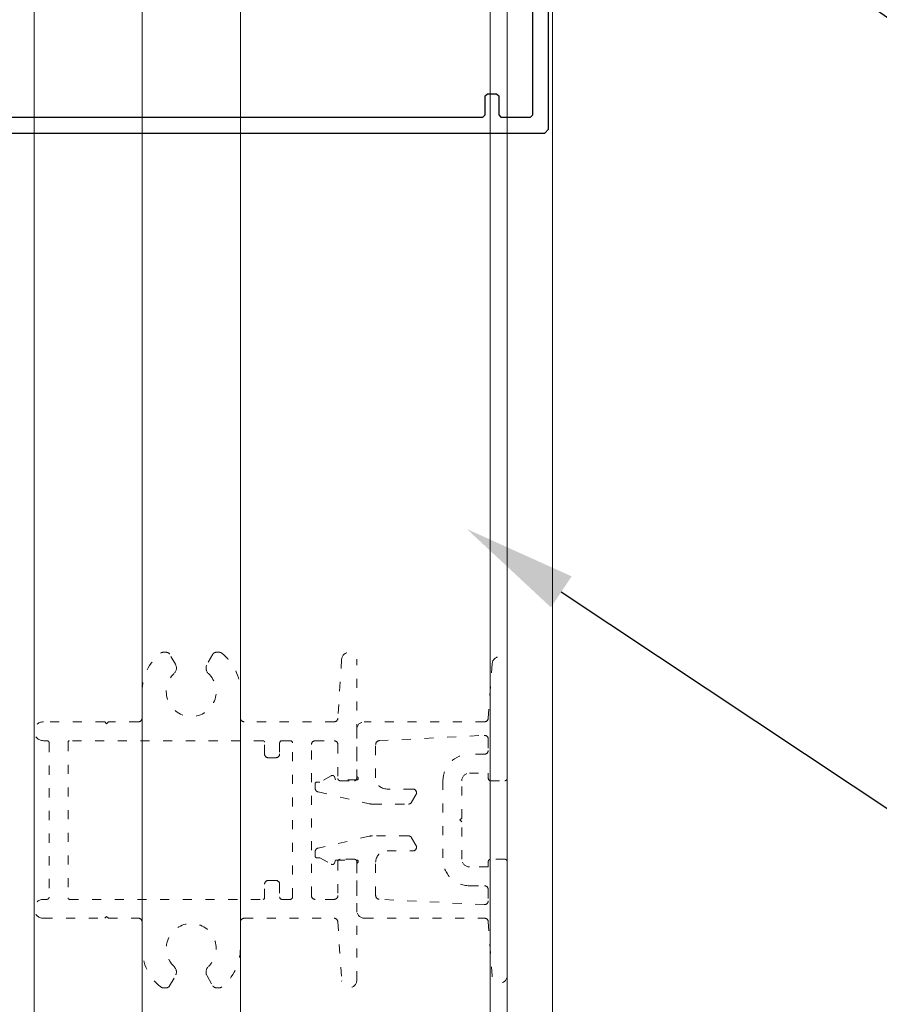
# Model space of a CAD drawing. Extents: x 4615668 to 9294084, y 5325188 to 10688993.
# Tile 191 of 256: x 4635739 to 4635750, y 5332278 to 5332291. Entities that reach past the tile are written whole.
import ezdxf
from ezdxf import colors
from ezdxf.entities.mleader import LeaderData, LeaderLine
from ezdxf.math import Vec2, Vec3

# ---------------------------------------------------------------- set-up
doc = ezdxf.new("R2010")
doc.units = 0
doc.header["$MEASUREMENT"] = 0
doc.linetypes.add('ACAD_ISO03W100', pattern=[30, 12, -18])
for name, color, linetype, lineweight in [('.kotwy', 6, 'Continuous', 5), ('00_przerywana', 10, 'ACAD_ISO03W100', 5), ('A_wymiary', 152, 'Continuous', 5), ('Wymiat 100', 251, 'Continuous', 5)]:
    doc.layers.add(name, color=color, linetype=linetype, lineweight=lineweight)
doc.layers.add('CrossSectionsProfils', color=7, linetype='Continuous')
doc.layers.add('OPIS', color=7, linetype='Continuous')
doc.styles.get("Standard").update_dxf_attribs({"font": 'txt.shx'})

# ---------------------------------------------------------------- blocks, each defined once
blk = doc.blocks.new('K43_2153_X', base_point=(858.06159, 1427.403375))
at = {"layer": 'CrossSectionsProfils', "flags": 128}
for points in [[(853.3594199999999, 1452.40358), (853.0594199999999, 1452.10358), (853.0594199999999, 1449.90349), (853.5594199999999, 1449.40349), (854.0594199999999, 1449.40349), (854.0594199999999, 1450.90326), (856.0594199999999, 1450.90326), (856.0594199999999, 1447.15326), (856.3094199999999, 1446.90326), (856.0594199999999, 1446.65326), (856.0594199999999, 1442.90326), (854.0594199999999, 1442.90326), (854.0594199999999, 1444.40349), (853.5594199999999, 1444.40349), (853.0594199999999, 1443.90349), (853.0594199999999, 1440.40326), (854.0594199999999, 1440.40326), (854.0594199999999, 1441.40326), (856.0594199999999, 1441.40326), (856.0594199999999, 1433.90338), (855.5594199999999, 1433.40338), (838.3615900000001, 1433.40338), (838.06159, 1433.10338), (838.06159, 1431.40338), (838.56159, 1430.90338), (839.56159, 1430.90338), (839.56159, 1431.90338), (841.57195, 1431.90338), (842.07195, 1431.40338), (842.07195, 1430.15338), (843.6596699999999, 1427.40338), (842.07195, 1424.65338), (842.07195, 1423.40338), (841.57195, 1422.90338), (839.56159, 1422.90338), (839.56159, 1423.90338), (838.56159, 1423.90338), (838.06159, 1423.40338), (838.06159, 1421.70338), (838.3615900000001, 1421.40338), (855.5594199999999, 1421.40338), (856.0594199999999, 1420.90338), (856.0594199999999, 1413.40349), (854.0594199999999, 1413.40349), (854.0594199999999, 1414.40349), (853.0594199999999, 1414.40349), (853.0594199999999, 1410.90326), (853.5594199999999, 1410.40326), (854.0594199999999, 1410.40326), (854.0594199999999, 1411.90349), (856.0594199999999, 1411.90349), (856.0594199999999, 1408.15349), (856.3094199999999, 1407.90349), (856.0594199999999, 1407.65349), (856.0594199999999, 1403.90349), (854.0594199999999, 1403.90349), (854.0594199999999, 1405.40326), (853.5594199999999, 1405.40326), (853.0594199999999, 1404.90326), (853.0594199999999, 1402.70317), (853.3594199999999, 1402.40317), (942.0594199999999, 1402.40317), (942.5594199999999, 1402.90317), (942.5594199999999, 1451.90358), (942.0594199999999, 1452.40358), (853.3594199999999, 1452.40358)], [(934.4594199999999, 1447.20338), (934.15942, 1447.50338), (934.15942, 1450.00358), (933.8594199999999, 1450.30358), (858.3594199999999, 1450.30358), (858.0594199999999, 1450.00358), (858.0594199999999, 1404.80317), (858.3594199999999, 1404.50317), (933.8594199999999, 1404.50317), (934.15942, 1404.80317), (934.15942, 1407.30338), (934.4594199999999, 1407.60338), (935.65942, 1407.60338), (935.9594199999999, 1407.30338), (935.9594199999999, 1404.80317), (936.25942, 1404.50317), (940.15942, 1404.50317), (940.4594199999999, 1404.80317), (940.4594199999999, 1450.00358), (940.15942, 1450.30358), (936.25942, 1450.30358), (935.9594199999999, 1450.00358), (935.9594199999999, 1447.50338), (935.65942, 1447.20338), (934.4594199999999, 1447.20338)], [(855.66903, 1431.40338), (845.68039, 1431.40338), (845.24738, 1430.65338), (846.6596699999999, 1428.20722), (846.6596699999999, 1426.59953), (845.24738, 1424.15338), (845.68039, 1423.40338), (855.66903, 1423.40338), (856.1541, 1423.78211), (857.0594, 1427.40338), (856.1541, 1431.02464), (855.66903, 1431.40338)]]:
    blk.add_lwpolyline(points, dxfattribs=at)
blk = doc.blocks.new('hhhthty')
at = {"layer": '.kotwy'}
for points in [[(4665304.263519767, 5319369.830705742), (4665352.570230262, 5319369.830682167), (4665352.570352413, 5319569.830682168), (4665366.863580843, 5319569.830680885), (4665366.863580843, 5319569.830680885), (4665304.26364192, 5319569.830705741)], [(4665306.51306691, 5319369.830705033), (4665339.563580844, 5319369.830705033), (4665339.563580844, 5319569.830688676), (4665306.51306691, 5319569.830688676)], [(4665352.570294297, 5319569.830684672), (4665366.863580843, 5319569.830684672), (4665366.863580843, 5319369.830679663), (4665352.570294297, 5319369.830679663)]]:
    blk.add_lwpolyline(points, close=True, dxfattribs=at)
at = {"layer": '00_przerywana', "ltscale": 0.1}
for points in [[(4665326.663580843, 5319413.296082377), (4665326.663580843, 5319408.796082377, 0.414213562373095), (4665327.163580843, 5319408.296082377), (4665329.663580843, 5319408.296082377, 0.414213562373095), (4665330.163580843, 5319408.796082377), (4665330.163580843, 5319428.796082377, 0.414213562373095), (4665329.663580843, 5319429.296082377), (4665327.163580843, 5319429.296082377, 0.414213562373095), (4665326.663580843, 5319428.796082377), (4665326.663580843, 5319424.296082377, -0.4142135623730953), (4665326.363580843, 5319423.996082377), (4665324.463580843, 5319423.996082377, -0.414213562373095), (4665324.163580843, 5319424.296082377), (4665324.163580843, 5319439.996082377, -0.968287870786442), (4665326.16150527, 5319440.060478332), (4665326.66461863, 5319432.263884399, 0.3954628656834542), (4665327.163580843, 5319431.796082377), (4665339.063580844, 5319431.796082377, 0.414213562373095), (4665339.563580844, 5319432.296082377), (4665339.563580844, 5319435.796082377, -0.2288780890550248), (4665342.023168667, 5319440.887749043, -0.1692863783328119), (4665342.333969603, 5319440.996082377), (4665342.772684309, 5319440.996082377, -0.2679491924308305), (4665343.205697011, 5319440.746082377), (4665343.972528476, 5319439.417891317, -0.3470253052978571), (4665343.794195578, 5319438.191889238, 2.509845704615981), (4665348.332966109, 5319438.191889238, -0.3470253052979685), (4665348.15463321, 5319439.417891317), (4665348.921464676, 5319440.746082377, -0.2679491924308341), (4665349.354477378, 5319440.996082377), (4665349.793192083, 5319440.996082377, -0.1692863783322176), (4665350.10399302, 5319440.887749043, -0.2288780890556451), (4665352.563580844, 5319435.796082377), (4665352.563580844, 5319432.296082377, 0.414213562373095), (4665353.063580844, 5319431.796082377), (4665357.013580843, 5319431.796082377), (4665357.263580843, 5319431.546082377), (4665357.513580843, 5319431.796082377), (4665365.613580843, 5319431.796082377, -1), (4665365.613580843, 5319429.296082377), (4665365.163580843, 5319429.296082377, 0.4142135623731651), (4665364.863580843, 5319428.996082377), (4665364.863580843, 5319408.596082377, 0.4142135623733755), (4665365.163580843, 5319408.296082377), (4665365.613580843, 5319408.296082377, -1), (4665365.613580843, 5319405.796082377), (4665357.513580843, 5319405.796082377), (4665357.263580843, 5319406.046082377), (4665357.013580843, 5319405.796082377), (4665353.063580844, 5319405.796082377, 0.414213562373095), (4665352.563580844, 5319405.296082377), (4665352.563580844, 5319401.796082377, -0.2288780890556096), (4665350.10399302, 5319396.704415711, -0.1692863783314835), (4665349.793192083, 5319396.596082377), (4665349.354477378, 5319396.596082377, -0.2679491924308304), (4665348.921464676, 5319396.846082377), (4665348.15463321, 5319398.174273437, -0.3470253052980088), (4665348.332966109, 5319399.400275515, 2.509845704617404), (4665343.794195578, 5319399.400275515, -0.3470253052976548), (4665343.972528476, 5319398.174273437), (4665343.205697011, 5319396.846082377, -0.2679491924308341), (4665342.772684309, 5319396.596082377), (4665342.333969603, 5319396.596082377, -0.1692863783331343), (4665342.023168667, 5319396.704415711, -0.2288780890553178), (4665339.563580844, 5319401.796082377), (4665339.563580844, 5319405.296082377, 0.414213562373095), (4665339.063580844, 5319405.796082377), (4665327.163580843, 5319405.796082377, 0.3954628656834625), (4665326.66461863, 5319405.328280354), (4665326.16150527, 5319397.531686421, -0.9682878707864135), (4665324.163580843, 5319397.596082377), (4665324.163580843, 5319413.296082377, -0.4142135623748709), (4665324.463580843, 5319413.596082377), (4665326.363580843, 5319413.596082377, -0.4142135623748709)], [(4665310.263580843, 5319413.602739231), (4665310.263580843, 5319418.552739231), (4665310.513580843, 5319418.802739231), (4665310.263580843, 5319419.052739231), (4665310.263580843, 5319424.00273923, 0.414213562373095), (4665309.263580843, 5319425.00273923), (4665306.763580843, 5319425.00273923), (4665306.763580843, 5319424.302739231, -0.4142135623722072), (4665306.463580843, 5319424.00273923), (4665304.563580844, 5319424.00273923, -0.414213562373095), (4665304.263580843, 5319424.302739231), (4665304.263580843, 5319439.402739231, -0.9656983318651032), (4665306.261146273, 5319439.472475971), (4665306.764798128, 5319432.26787086, 0.3939161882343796), (4665307.263580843, 5319431.802739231), (4665323.163580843, 5319431.802739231, -0.414213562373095), (4665324.163580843, 5319430.802739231), (4665324.163580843, 5319424.649149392, -0.2679491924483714), (4665324.063580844, 5319424.475944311, 0.767326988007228), (4665324.163580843, 5319424.102739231), (4665326.963580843, 5319424.102739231), (4665327.110117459, 5319424.505345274, -0.466307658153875), (4665327.542025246, 5319424.662546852), (4665329.031255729, 5319423.802739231), (4665329.463580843, 5319423.802739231, -0.4142135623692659), (4665329.663580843, 5319423.602739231), (4665329.663580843, 5319423.00273923, -0.3492156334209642), (4665329.276056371, 5319422.515554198), (4665322.512218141, 5319420.953999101, -0.05678411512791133), (4665322.062316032, 5319420.902739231), (4665317.340931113, 5319420.902739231, -0.2679491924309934), (4665316.90791841, 5319421.152739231), (4665316.330568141, 5319422.152739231, -0.5773502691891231), (4665316.763580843, 5319422.902739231), (4665320.163580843, 5319422.902739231, 0.414213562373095), (4665321.663580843, 5319424.402739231), (4665321.663580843, 5319428.802739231, 0.3995516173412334), (4665321.188728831, 5319429.302106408), (4665307.28872883, 5319430.002106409, 0.4290291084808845), (4665306.763580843, 5319429.50273923), (4665306.763580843, 5319428.00273923, 0.414213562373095), (4665307.263580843, 5319427.50273923), (4665309.263580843, 5319427.50273923, -0.4142135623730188), (4665312.763580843, 5319424.00273923), (4665312.763580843, 5319413.602739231, -0.4142135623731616), (4665309.263580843, 5319410.102739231), (4665307.263580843, 5319410.102739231, 0.4142135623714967), (4665306.763580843, 5319409.602739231), (4665306.763580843, 5319408.102739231, 0.4290291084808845), (4665307.28872883, 5319407.603372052), (4665321.188728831, 5319408.303372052, 0.3995516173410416), (4665321.663580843, 5319408.802739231), (4665321.663580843, 5319413.20273923, 0.4142135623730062), (4665320.163580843, 5319414.70273923), (4665316.763580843, 5319414.70273923, -0.57735026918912), (4665316.330568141, 5319415.45273923), (4665316.90791841, 5319416.45273923, -0.267949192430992), (4665317.340931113, 5319416.70273923), (4665322.062316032, 5319416.70273923, -0.05678411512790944), (4665322.512218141, 5319416.65147936), (4665329.276056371, 5319415.089924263, -0.3492156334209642), (4665329.663580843, 5319414.602739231), (4665329.663580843, 5319414.00273923, -0.4142135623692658), (4665329.463580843, 5319413.802739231), (4665329.031255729, 5319413.802739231), (4665327.542025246, 5319412.942931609, -0.466307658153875), (4665327.110117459, 5319413.100133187), (4665326.963580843, 5319413.50273923), (4665324.163580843, 5319413.50273923, 0.7673269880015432), (4665324.063580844, 5319413.12953415, -0.2679491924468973), (4665324.163580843, 5319412.956329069), (4665324.163580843, 5319406.802739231, -0.414213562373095), (4665323.163580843, 5319405.802739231), (4665307.263580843, 5319405.802739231, 0.3939161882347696), (4665306.764798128, 5319405.337607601), (4665306.261146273, 5319398.13300249, -0.9656983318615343), (4665304.263580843, 5319398.20273923), (4665304.263580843, 5319413.302739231, -0.414213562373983), (4665304.563580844, 5319413.602739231), (4665306.463580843, 5319413.602739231, -0.414213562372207), (4665306.763580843, 5319413.302739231), (4665306.763580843, 5319412.602739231), (4665309.263580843, 5319412.602739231, 0.414213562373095)], [(4665334.363580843, 5319428.996082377), (4665334.363580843, 5319427.546082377, 0.414213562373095), (4665334.863580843, 5319427.046082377), (4665335.863580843, 5319427.046082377, 0.414213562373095), (4665336.363580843, 5319427.546082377), (4665336.363580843, 5319429.096082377, -0.4142135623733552), (4665336.563580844, 5319429.296082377), (4665362.163580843, 5319429.296082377, -0.4142135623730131), (4665362.363580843, 5319429.096082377), (4665362.363580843, 5319408.496082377, -0.4142135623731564), (4665362.163580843, 5319408.296082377), (4665336.563580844, 5319408.296082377, -0.4142135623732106), (4665336.363580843, 5319408.496082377), (4665336.363580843, 5319410.296082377, 0.414213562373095), (4665335.863580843, 5319410.796082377), (4665334.863580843, 5319410.796082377, 0.414213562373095), (4665334.363580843, 5319410.296082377), (4665334.363580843, 5319408.596082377, -0.414213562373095), (4665334.063580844, 5319408.296082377), (4665332.963580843, 5319408.296082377, -0.4142135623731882), (4665332.663580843, 5319408.596082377), (4665332.663580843, 5319428.996082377, -0.4142135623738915), (4665332.963580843, 5319429.296082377), (4665334.063580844, 5319429.296082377, -0.4142135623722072)]]:
    blk.add_lwpolyline(points, format="xyb", close=True, dxfattribs=at)
blk = doc.blocks.new('G$CA57B7548')
at = {"layer": 'A_wymiary', "ltscale": 40}
blk.add_lwpolyline([(8.49978299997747, 45.98945550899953), (16.99978299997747, 45.98945550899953), (16.99978299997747, 678.9894555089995), (8.49978299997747, 678.9894555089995)], close=True, dxfattribs=at)
at = {"layer": 'CrossSectionsProfils', "xscale": -0.1, "yscale": 0.1, "zscale": 0.1}
blk.add_blockref('hhhthty', (466546.8287196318, -531276.983498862), dxfattribs=at)
at = {"layer": 'CrossSectionsProfils', "xscale": -0.1, "yscale": -0.1, "zscale": 0.1, "rotation": 180}
blk.add_blockref('K43_2153_X', (8.5, 676.489476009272), dxfattribs=at)

msp = doc.modelspace()

# ---------------------------------------------------------------- block references
at = {"layer": 'Wymiat 100', "color": 5, "lineweight": 0, "ltscale": 40}
msp.add_blockref('G$CA57B7548', (4635729.033945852, 5331615.778194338), dxfattribs=at)

# ---------------------------------------------------------------- leaders
at = {"layer": 'OPIS', "lineweight": 5, "ltscale": 0.7}
ml = msp.add_multileader_mtext('Standard', dxfattribs=at)
ml.set_content('{\\C146;\\c9000464;kątownik alu. 20x20\\P RAL kolor fasady}', color=4)
ml.set_leader_properties()
ml.build(insert=Vec2(0, 0))
ml.multileader.update_dxf_attribs({"text_left_attachment_type": 6, "text_right_attachment_type": 6, "dogleg_length": 1, "arrow_head_size": 1.5})
ctx = ml.context
ctx.base_point, ctx.char_height, ctx.arrow_head_size, ctx.landing_gap_size, ctx.plane_origin, ctx.plane_x_axis, ctx.plane_y_axis = Vec3(4635764.048881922, 5332282.461018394), 1.5, 1.5, 0.288, Vec3(4635860.525967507, 5332325.645539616), Vec3(1, -2.775557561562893e-17), Vec3(2.775557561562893e-17, 1)
ctx.left_attachment, ctx.right_attachment = 6, 6
notes = []
notes.append((ctx, [(0, (1, 1, 0), (4635763.048881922, 5332282.461018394), (1, -2.775557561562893e-17), 1, [(0, [(4635745.544259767, 5332294.756218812)], 0, [])])]))
ctx.mtext.insert, ctx.mtext.text_direction, ctx.mtext.width, ctx.mtext.defined_height, ctx.mtext.flow_direction = Vec3(4635764.336881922, 5332284.461018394), Vec3(1, -2.775557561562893e-17), 1666.432067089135, 407.4804117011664, 5
ml = msp.add_multileader_mtext('Standard', dxfattribs=at)
ml.set_content('poz.K-03 \\Pkonsola przesuwna\\P{\\H0.77778x;+kotwa Fisher FH II-SK M12/15}', color=4)
ml.set_leader_properties()
ml.build(insert=Vec2(0, 0))
ml.multileader.update_dxf_attribs({"text_left_attachment_type": 6, "text_right_attachment_type": 6, "dogleg_length": 1, "arrow_head_size": 1.5})
ctx = ml.context
ctx.base_point, ctx.char_height, ctx.arrow_head_size, ctx.landing_gap_size, ctx.plane_origin, ctx.plane_x_axis, ctx.plane_y_axis = Vec3(4635760.080098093, 5332275.089253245), 1.5, 1.5, 0.288, Vec3(4635769.118684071, 5332297.386707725), Vec3(1, 3.834758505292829e-17), Vec3(-3.834758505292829e-17, 1)
ctx.left_attachment, ctx.right_attachment, ctx.text_align_type = 6, 6, 2
notes.append((ctx, [(0, (1, 1, 0), (4635759.080098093, 5332275.089253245), (1, 3.834758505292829e-17), 1, [(0, [(4635744.903625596, 5332284.525338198)], 0, [])])]))
ctx.mtext.insert, ctx.mtext.text_direction, ctx.mtext.rotation, ctx.mtext.width, ctx.mtext.defined_height, ctx.mtext.alignment, ctx.mtext.flow_direction = Vec3(4635791.479298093, 5332276.889253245), Vec3(1, 3.834758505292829e-17), 3.834758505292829e-17, 326.1046976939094, 166.5563345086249, 3, 5
for ctx, leaders in notes:
    for number, flags, end, landing, length, lines in leaders:
        leader = LeaderData()
        leader.index, (leader.has_last_leader_line, leader.has_dogleg_vector, leader.attachment_direction) = number, flags
        leader.last_leader_point, leader.dogleg_vector, leader.dogleg_length = Vec3(end), Vec3(landing), length
        for number, points, colour, breaks in lines:
            line = LeaderLine()
            line.index, line.vertices, line.color, line.breaks = number, Vec3.list(points), colors.encode_raw_color(colour), breaks
            leader.lines.append(line)
        ctx.leaders.append(leader)

doc.saveas('drawing.dxf')
